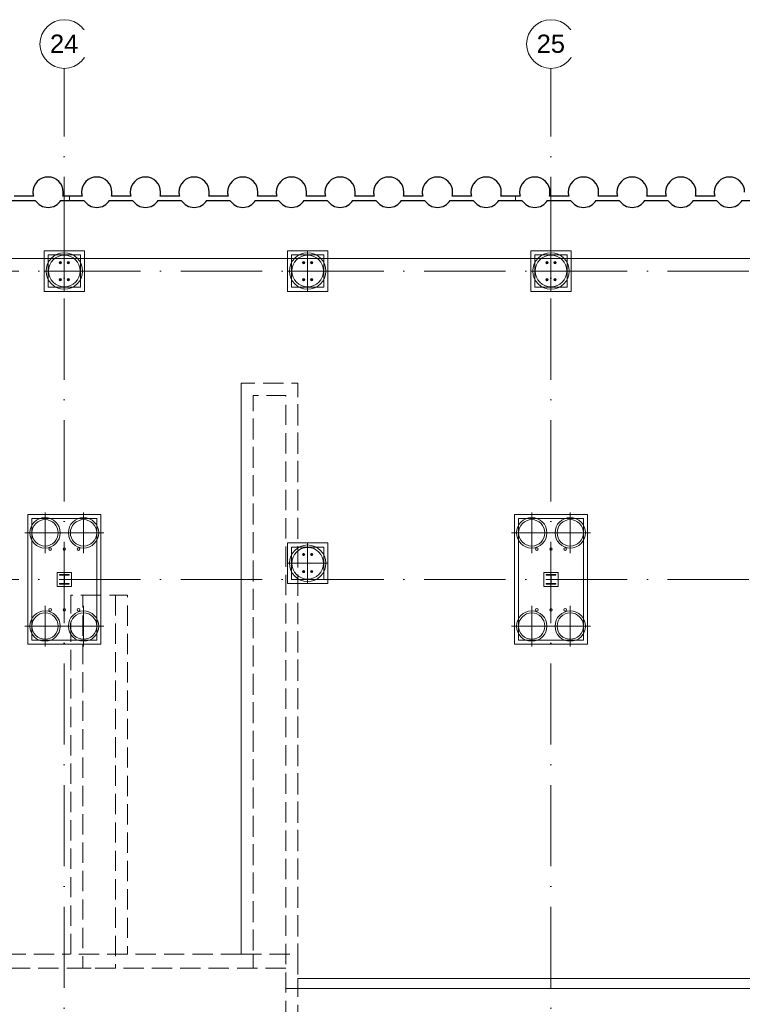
# Model space of a CAD drawing. Header units: millimetres. Extents: x -2694 to 330324, y -17289 to 76899.
# Tile 141 of 142: x 264540 to 282357, y 52102 to 76385. Entities that reach past the tile are written whole.
import ezdxf

# ---------------------------------------------------------------- set-up
doc = ezdxf.new("R2010")
doc.units = ezdxf.units.MM
for name, pattern in [('IMPORT-A_CARA_07', [700, 500, -200]), ('IMPORT-A_CARA_15', [760, 500, -130, 0, -130]), ('Čerchovaná 20mm', [3000, 2000, -500, 0, -500])]:
    doc.linetypes.add(name, pattern=pattern)
for name, color, linetype, lineweight in [('02_0_25386_PODLAHA HALY A ZÁKLADY VESTAVKŮ 4_6_2025_dwg', 8, 'Continuous', 9), ('11542_003_OK-HALA_TaO-1_ET_R01_AciS_2025-04-14_sloupy_dwg', 150, 'Continuous', 9), ('CA_OSY', 5, 'IMPORT-A_CARA_15', 13), ('CA_PODLAHA25', 7, 'Continuous', 13), ('CA_POHHRA18', 9, 'Continuous', 9), ('CA_TEXT35', 62, 'Continuous', 9), ('CA_ZAKLADY25', 7, 'Continuous', 13), ('CA_ZAKLADY5', 1, 'Continuous', 25), ('CA_ZÁKLADY TG', 9, 'Continuous', 25), ('Konstrukční přípoje', 7, 'Continuous', 13), ('SS_HALA_TaO-DODAVKA_STAVEBNI', 140, 'Continuous', 9), ('SS_HALA_TaO-SLOUP', 140, 'Continuous', 9)]:
    doc.layers.add(name, color=color, linetype=linetype, lineweight=lineweight)
doc.styles.add('Arial_1', font='arial.ttf', dxfattribs={"height": 450})

# ---------------------------------------------------------------- blocks, each defined once
blk = doc.blocks.new('02_0_25386_PODLAHA HALY A ZÁKLADY VESTAVKŮ 4_6_2025_dwg_A$Cb66bb888-2769433-BOURÁNÍ STÁVAJÍCÍCH ZÁKLADOVÝCH PRVKŮ')
at = {"layer": 'CA_ZÁKLADY TG', "color": 240, "linetype": 'IMPORT-A_CARA_07', "lineweight": 9, "flags": 128}
for points in [[(80214, 48829), (80214, 34750), (80214, 48829), (81614, 48829), (81614, 34399), (81614, 48829)], [(81314, 33099), (81314, 48529), (80514, 48529), (80514, 34750), (80514, 48529)], [(81314, 34399), (35434, 34399), (35434, 34749), (40834, 34749), (40834, 43599), (42234, 43599), (42234, 34749), (76001, 34749)], [(80214, 34750), (77414, 34750), (76014, 34750), (76014, 43599), (77414, 43599), (77414, 34749)], [(77114, 43599), (77114, 34399), (76314, 34399), (76314, 43599)], [(80214, 34749), (81614, 34749), (81614, 34149), (96764, 34149), (81614, 34149), (96764, 34149), (96764, 41029), (98114, 41029), (98114, 15349), (97814, 15349), (97814, 14999), (97014, 14999), (97014, 15349), (97814, 15349), (97814, 14999), (97014, 14999), (97014, 15349), (96714, 15349), (97014, 15349), (96764, 15349), (98114, 15349), (97014, 15349), (97014, 17899), (97014, 15349)], [(81314, 33899), (96764, 33899), (81614, 33899), (81614, 34149), (81614, 32849), (81614, 32244), (81314, 32244), (81314, 33099), (81614, 33099), (81314, 33099), (81314, 32244), (81614, 32244)]]:
    blk.add_lwpolyline(points, dxfattribs=at)
for points in [[(80514, 34399), (80514, 34749), (80514, 34399), (80514, 34749)], [(81313, 34148), (81314, 34149)]]:
    blk.add_lwpolyline(points, close=True, dxfattribs=at)
blk = doc.blocks.new('02_0_25386_PODLAHA HALY A ZÁKLADY VESTAVKŮ 4_6_2025_dwg-2745952-BOURÁNÍ STÁVAJÍCÍCH ZÁKLADOVÝCH PRVKŮ')
blk.add_blockref('02_0_25386_PODLAHA HALY A ZÁKLADY VESTAVKŮ 4_6_2025_dwg_A$Cb66bb888-2769433-BOURÁNÍ STÁVAJÍCÍCH ZÁKLADOVÝCH PRVKŮ', (2496368, -1778956))
blk = doc.blocks.new('pilota 600 mm - D_750_650-2142282-BOURÁNÍ STÁVAJÍCÍCH ZÁKLADOVÝCH PRVKŮ')
at = {"layer": 'CA_POHHRA18'}
for q in [(0, 500), (-500, 0), (0, -500), (500, 0)]:
    blk.add_line((0, 0), q, dxfattribs=at)
blk = doc.blocks.new('pilota 600 mm - D_750_650-2142283-BOURÁNÍ STÁVAJÍCÍCH ZÁKLADOVÝCH PRVKŮ')
at = {"layer": 'CA_POHHRA18'}
for q in [(0, 500), (-500, 0), (500, 0), (0, -500)]:
    blk.add_line((0, 0), q, dxfattribs=at)
blk = doc.blocks.new('pilota 600 mm - D_900_780-V38-BOURÁNÍ STÁVAJÍCÍCH ZÁKLADOVÝCH PRVKŮ')
at = {"layer": 'CA_POHHRA18'}
for q in [(0, 500), (-500, 0), (0, -500), (500, 0)]:
    blk.add_line((0, 0), q, dxfattribs=at)
blk = doc.blocks.new('pilota 600 mm - D_900_780-2142307-BOURÁNÍ STÁVAJÍCÍCH ZÁKLADOVÝCH PRVKŮ')
at = {"layer": 'CA_POHHRA18'}
for q in [(0, 500), (-500, 0), (0, -500), (500, 0)]:
    blk.add_line((0, 0), q, dxfattribs=at)
blk = doc.blocks.new('11542_003_OK-HALA_TaO-1_ET_R01_AciS_2025-04-14_sloupy_dwg-1858929-BOURÁNÍ STÁVAJÍCÍCH ZÁKLADOVÝCH PRVKŮ')
at = {"layer": '11542_003_OK-HALA_TaO-1_ET_R01_AciS_2025-04-14_sloupy_dwg', "color": 140}
for p, q in [((265520, 62700), (265520, 62683)), ((265760, 62700), (265520, 62700)), ((265520, 62683), (265614, 62683)), ((265635, 62662), (265635, 62498)), ((265645, 62498), (265645, 62662)), ((265666, 62683), (265760, 62683)), ((265760, 62683), (265760, 62700)), ((277520, 62700), (277520, 62683)), ((277760, 62700), (277520, 62700)), ((277520, 62683), (277614, 62683)), ((277635, 62662), (277635, 62498)), ((277645, 62498), (277645, 62662)), ((277666, 62683), (277760, 62683)), ((277760, 62683), (277760, 62700)), ((265614, 62477), (265520, 62477)), ((265520, 62477), (265520, 62460)), ((265520, 62460), (265760, 62460)), ((265760, 62477), (265666, 62477)), ((265760, 62460), (265760, 62477)), ((277614, 62477), (277520, 62477)), ((277520, 62477), (277520, 62460)), ((277520, 62460), (277760, 62460)), ((277760, 62477), (277666, 62477)), ((277760, 62460), (277760, 62477))]:
    blk.add_line(p, q, dxfattribs=at)
for centre, radius, start, end in [((265540, 70395), 13.5, 0, 180), ((265540, 70395), 13.5, 180, 0), ((265740, 70395), 13.5, 0, 180), ((265740, 70395), 13.5, 180, 0), ((271540, 70395), 13.5, 0, 180), ((271540, 70395), 13.5, 180, 0), ((271740, 70395), 13.5, 0, 180), ((271740, 70395), 13.5, 180, 0), ((277540, 70395), 13.5, 0, 180), ((277540, 70395), 13.5, 180, 0), ((277740, 70395), 13.5, 0, 180), ((277740, 70395), 13.5, 180, 0), ((265540, 69975), 13.5, 0, 180), ((265540, 69975), 13.5, 180, 0), ((265740, 69975), 13.5, 0, 180), ((265740, 69975), 13.5, 180, 0), ((271540, 69975), 13.5, 0, 180), ((271540, 69975), 13.5, 180, 0), ((271740, 69975), 13.5, 0, 180), ((271740, 69975), 13.5, 180, 0), ((277540, 69975), 13.5, 0, 180), ((277540, 69975), 13.5, 180, 0), ((277740, 69975), 13.5, 0, 180), ((277740, 69975), 13.5, 180, 0), ((265290, 63330), 32, 0, 180), ((265290, 63330), 32, 180, 0), ((265640, 63330), 32, 0, 180), ((265640, 63330), 32, 180, 0), ((265990, 63330), 32, 0, 180), ((265990, 63330), 32, 180, 0), ((271540, 63195), 13.5, 0, 180), ((271540, 63195), 13.5, 180, 0), ((271740, 63195), 13.5, 0, 180), ((271740, 63195), 13.5, 180, 0), ((277290, 63330), 32, 0, 180), ((277290, 63330), 32, 180, 0), ((277640, 63330), 32, 0, 180), ((277640, 63330), 32, 180, 0), ((277990, 63330), 32, 0, 180), ((277990, 63330), 32, 180, 0), ((265614, 62662), 21, 0, 90), ((265666, 62662), 21, 90, 180), ((271540, 62775), 13.5, 0, 180), ((271540, 62775), 13.5, 180, 0), ((271740, 62775), 13.5, 0, 180), ((271740, 62775), 13.5, 180, 0), ((277614, 62662), 21, 0, 90), ((277666, 62662), 21, 90, 180), ((265614, 62498), 21, 270, 0), ((265666, 62498), 21, 180, 270), ((277614, 62498), 21, 270, 0), ((277666, 62498), 21, 180, 270), ((265290, 61830), 32, 0, 180), ((265290, 61830), 32, 180, 0), ((265640, 61830), 32, 0, 180), ((265640, 61830), 32, 180, 0), ((265990, 61830), 32, 0, 180), ((265990, 61830), 32, 180, 0), ((277290, 61830), 32, 0, 180), ((277290, 61830), 32, 180, 0), ((277640, 61830), 32, 0, 180), ((277640, 61830), 32, 180, 0), ((277990, 61830), 32, 0, 180), ((277990, 61830), 32, 180, 0)]:
    blk.add_arc(centre, radius, start, end, dxfattribs=at)
at = {"layer": 'SS_HALA_TaO-DODAVKA_STAVEBNI'}
for centre, radius, start, end in [((265540, 70395), 13.5, 0, 180), ((265540, 70395), 13.5, 180, 0), ((265740, 70395), 13.5, 0, 180), ((265740, 70395), 13.5, 180, 0), ((271540, 70395), 13.5, 0, 180), ((271540, 70395), 13.5, 180, 0), ((271740, 70395), 13.5, 0, 180), ((271740, 70395), 13.5, 180, 0), ((277540, 70395), 13.5, 0, 180), ((277540, 70395), 13.5, 180, 0), ((277740, 70395), 13.5, 0, 180), ((277740, 70395), 13.5, 180, 0), ((265540, 69975), 13.5, 0, 180), ((265540, 69975), 13.5, 180, 0), ((265740, 69975), 13.5, 0, 180), ((265740, 69975), 13.5, 180, 0), ((271540, 69975), 13.5, 0, 180), ((271540, 69975), 13.5, 180, 0), ((271740, 69975), 13.5, 0, 180), ((271740, 69975), 13.5, 180, 0), ((277540, 69975), 13.5, 0, 180), ((277540, 69975), 13.5, 180, 0), ((277740, 69975), 13.5, 0, 180), ((277740, 69975), 13.5, 180, 0), ((265290, 63330), 32, 0, 180), ((265290, 63330), 32, 180, 0), ((265640, 63330), 32, 0, 180), ((265640, 63330), 32, 180, 0), ((265990, 63330), 32, 0, 180), ((265990, 63330), 32, 180, 0), ((271540, 63195), 13.5, 0, 180), ((271540, 63195), 13.5, 180, 0), ((271740, 63195), 13.5, 0, 180), ((271740, 63195), 13.5, 180, 0), ((277290, 63330), 32, 0, 180), ((277290, 63330), 32, 180, 0), ((277640, 63330), 32, 0, 180), ((277640, 63330), 32, 180, 0), ((277990, 63330), 32, 0, 180), ((277990, 63330), 32, 180, 0), ((271540, 62775), 13.5, 0, 180), ((271540, 62775), 13.5, 180, 0), ((271740, 62775), 13.5, 0, 180), ((271740, 62775), 13.5, 180, 0), ((265290, 61830), 32, 0, 180), ((265290, 61830), 32, 180, 0), ((265640, 61830), 32, 0, 180), ((265640, 61830), 32, 180, 0), ((265990, 61830), 32, 0, 180), ((265990, 61830), 32, 180, 0), ((277290, 61830), 32, 0, 180), ((277290, 61830), 32, 180, 0), ((277640, 61830), 32, 0, 180), ((277640, 61830), 32, 180, 0), ((277990, 61830), 32, 0, 180), ((277990, 61830), 32, 180, 0)]:
    blk.add_arc(centre, radius, start, end, dxfattribs=at)
at = {"layer": 'SS_HALA_TaO-SLOUP'}
for p, q in [((265520, 62700), (265520, 62683)), ((265760, 62700), (265520, 62700)), ((265520, 62683), (265614, 62683)), ((265635, 62662), (265635, 62498)), ((265645, 62498), (265645, 62662)), ((265666, 62683), (265760, 62683)), ((265760, 62683), (265760, 62700)), ((277520, 62700), (277520, 62683)), ((277760, 62700), (277520, 62700)), ((277520, 62683), (277614, 62683)), ((277635, 62662), (277635, 62498)), ((277645, 62498), (277645, 62662)), ((277666, 62683), (277760, 62683)), ((277760, 62683), (277760, 62700)), ((265614, 62477), (265520, 62477)), ((265520, 62477), (265520, 62460)), ((265520, 62460), (265760, 62460)), ((265760, 62477), (265666, 62477)), ((265760, 62460), (265760, 62477)), ((277614, 62477), (277520, 62477)), ((277520, 62477), (277520, 62460)), ((277520, 62460), (277760, 62460)), ((277760, 62477), (277666, 62477)), ((277760, 62460), (277760, 62477))]:
    blk.add_line(p, q, dxfattribs=at)
for centre, start, end in [((265614, 62662), 0, 90), ((265666, 62662), 90, 180), ((277614, 62662), 0, 90), ((277666, 62662), 90, 180), ((265614, 62498), 270, 0), ((265666, 62498), 180, 270), ((277614, 62498), 270, 0), ((277666, 62498), 180, 270)]:
    blk.add_arc(centre, 21, start, end, dxfattribs=at)
blk = doc.blocks.new('M_Šroub HPM-P - 27_P-1869720-BOURÁNÍ STÁVAJÍCÍCH ZÁKLADOVÝCH PRVKŮ')
at = {"layer": 'Konstrukční přípoje'}
for p, q in [((0, 21), (-18, 10)), ((0, 21), (-18, 10)), ((-18, 10), (0, 21)), ((0, 21), (-18, 10)), ((-18, 10), (-18, -10)), ((-18, 10), (-18, -10)), ((-18, -10), (-18, 10)), ((-18, 10), (-18, -10)), ((18, 10), (0, 21)), ((18, 10), (0, 21)), ((0, 21), (18, 10)), ((18, 10), (0, 21)), ((18, -10), (18, 10)), ((18, -10), (18, 10)), ((18, 10), (18, -10)), ((18, -10), (18, 10)), ((-18, -10), (0, -21)), ((-18, -10), (0, -21)), ((0, -21), (-18, -10)), ((-18, -10), (0, -21)), ((0, -21), (18, -10)), ((0, -21), (18, -10)), ((18, -10), (0, -21)), ((0, -21), (18, -10))]:
    blk.add_line(p, q, dxfattribs=at)
for radius, start, end in [(28, 0, 180), (28, 0, 180), (28, 0, 180), (28, 0, 180), (28, 180, 360), (28, 180, 0), (28, 180, 360), (28, 180, 0), (13.5, 0, 180), (13.5, 0, 180), (13.5, 0, 180), (13.5, 0, 180), (13.5, 0, 180), (13.5, 0, 180), (13.5, 180, 360), (13.5, 180, 360), (13.5, 180, 360), (13.5, 180, 360), (13.5, 180, 360), (13.5, 180, 360), (12.5, 0, 180), (12.5, 0, 180), (12.5, 180, 0), (12.5, 180, 360)]:
    blk.add_arc((0, 0), radius, start, end, dxfattribs=at)
blk = doc.blocks.new('M_Šroub HPM-P - 27_P-1869721-BOURÁNÍ STÁVAJÍCÍCH ZÁKLADOVÝCH PRVKŮ')
at = {"layer": 'Konstrukční přípoje'}
for p, q in [((0, 21), (-18, 10)), ((0, 21), (-18, 10)), ((-18, 10), (0, 21)), ((0, 21), (-18, 10)), ((-18, 10), (-18, -10)), ((-18, 10), (-18, -10)), ((-18, -10), (-18, 10)), ((-18, 10), (-18, -10)), ((18, 10), (0, 21)), ((18, 10), (0, 21)), ((0, 21), (18, 10)), ((18, 10), (0, 21)), ((18, -10), (18, 10)), ((18, -10), (18, 10)), ((18, 10), (18, -10)), ((18, -10), (18, 10)), ((-18, -10), (0, -21)), ((-18, -10), (0, -21)), ((0, -21), (-18, -10)), ((-18, -10), (0, -21)), ((0, -21), (18, -10)), ((0, -21), (18, -10)), ((18, -10), (0, -21)), ((0, -21), (18, -10))]:
    blk.add_line(p, q, dxfattribs=at)
for radius, start, end in [(28, 360, 180), (28, 0, 180), (28, 360, 180), (28, 0, 180), (13.5, 0, 180), (13.5, 360, 180), (13.5, 0, 180), (13.5, 0, 180), (13.5, 0, 180), (13.5, 360, 180), (12.5, 0, 180), (12.5, 0, 180), (28, 180, 360), (28, 180, 360), (28, 180, 360), (28, 180, 360), (13.5, 180, 360), (13.5, 180, 360), (13.5, 180, 360), (13.5, 180, 360), (13.5, 180, 360), (13.5, 180, 360), (12.5, 180, 360), (12.5, 180, 360)]:
    blk.add_arc((0, 0), radius, start, end, dxfattribs=at)
blk = doc.blocks.new('Osnova - Bublina osnovy 12mm-4850-BOURÁNÍ STÁVAJÍCÍCH ZÁKLADOVÝCH PRVKŮ')
at = {"layer": 'CA_TEXT35'}
blk.add_circle((0, 0), 6, dxfattribs=at)

msp = doc.modelspace()

# ---------------------------------------------------------------- linework, layer by layer
at = {"layer": 'CA_OSY', "linetype": 'Čerchovaná 20mm', "lineweight": 9}
for p, q in [((265640, -1496.2), (265640, 75184.5)), ((277640, -1496.2), (277640, 75184.5)), ((-1493.6, 70185), (299971.9, 70185)), ((-1493.6, 62579.9), (299971.9, 62579.9))]:
    msp.add_line(p, q, dxfattribs=at)
at = {"layer": 'CA_PODLAHA25'}
msp.add_line((204945, 70495), (289580, 70495), dxfattribs=at)
at = {"layer": 'CA_ZAKLADY25'}
for p, q in [((264357, 71929.5), (264923.1, 71929.5)), ((264877.8, 72033.1), (264402.3, 72033.1)), ((265557, 71929.5), (265768, 71929.5)), ((265768, 72033.1), (265602.3, 72033.1)), ((266077.8, 72033.1), (265768, 72033.1)), ((265768, 72033.1), (265768, 71929.5)), ((265768, 71929.5), (265768, 72033.1)), ((265768, 71929.5), (266123.1, 71929.5)), ((266757, 71929.5), (267323.1, 71929.5)), ((267277.8, 72033.1), (266802.3, 72033.1)), ((267957, 71929.5), (268523.1, 71929.5)), ((268477.8, 72033.1), (268002.3, 72033.1)), ((269157, 71929.5), (269723.1, 71929.5)), ((269677.8, 72033.1), (269202.3, 72033.1)), ((270357, 71929.5), (270923.1, 71929.5)), ((270877.8, 72033.1), (270402.3, 72033.1)), ((271557, 71929.5), (272123.1, 71929.5)), ((272077.8, 72033.1), (271602.3, 72033.1)), ((272757, 71929.5), (273323.1, 71929.5)), ((273277.8, 72033.1), (272802.3, 72033.1)), ((273957, 71929.5), (274523.1, 71929.5)), ((274477.8, 72033.1), (274002.3, 72033.1)), ((275157, 71929.5), (275723.1, 71929.5)), ((275677.8, 72033.1), (275202.3, 72033.1)), ((276357, 71929.5), (276768, 71929.5)), ((276768, 72033.1), (276402.3, 72033.1)), ((276877.8, 72033.1), (276768, 72033.1)), ((276768, 72033.1), (276768, 71929.5)), ((276768, 71929.5), (276768, 72033.1)), ((276768, 71929.5), (276923.1, 71929.5)), ((277557, 71929.5), (278123.1, 71929.5)), ((278077.8, 72033.1), (277602.3, 72033.1)), ((278757, 71929.5), (279323.1, 71929.5)), ((279277.8, 72033.1), (278802.3, 72033.1)), ((279957, 71929.5), (280523.1, 71929.5)), ((280477.8, 72033.1), (280002.3, 72033.1)), ((281157, 71929.5), (281723.1, 71929.5)), ((281677.8, 72033.1), (281202.3, 72033.1)), ((282357, 71929.5), (282923.1, 71929.5)), ((266040, 70585), (265240, 70585)), ((265240, 70585), (265240, 69785)), ((265240, 69785), (265240, 70585)), ((265240, 70585), (266040, 70585)), ((266040, 69785), (266040, 70585)), ((266040, 70585), (266040, 69785)), ((272040, 70585), (271240, 70585)), ((271240, 70585), (271240, 69785)), ((271240, 69785), (271240, 70585)), ((271240, 70585), (272040, 70585)), ((272040, 69785), (272040, 70585)), ((272040, 70585), (272040, 69785)), ((278040, 70585), (277240, 70585)), ((277240, 70585), (277240, 69785)), ((277240, 69785), (277240, 70585)), ((277240, 70585), (278040, 70585)), ((278040, 69785), (278040, 70585)), ((278040, 70585), (278040, 69785)), ((265240, 69785), (266040, 69785)), ((266040, 69785), (265240, 69785)), ((271240, 69785), (272040, 69785)), ((272040, 69785), (271240, 69785)), ((277240, 69785), (278040, 69785)), ((278040, 69785), (277240, 69785)), ((266440, 64080.3), (264840, 64080.3)), ((264840, 64080.3), (264840, 61080.3)), ((264840, 61080.3), (264840, 64080.3)), ((264840, 64080.3), (266440, 64080.3)), ((266440, 61080.3), (266440, 64080.3)), ((266440, 64080.3), (266440, 61080.3)), ((278440, 64080.3), (276840, 64080.3)), ((276840, 64080.3), (276840, 61080.3)), ((276840, 61080.3), (276840, 64080.3)), ((276840, 64080.3), (278440, 64080.3)), ((278440, 61080.3), (278440, 64080.3)), ((278440, 64080.3), (278440, 61080.3)), ((272040, 63379.9), (271240, 63379.9)), ((271240, 63379.9), (271240, 62579.9)), ((271240, 62579.9), (271240, 63379.9)), ((271240, 63379.9), (272040, 63379.9)), ((272040, 62579.9), (272040, 63379.9)), ((272040, 63379.9), (272040, 62579.9)), ((265465, 62755.3), (265815, 62755.3)), ((265465, 62405.3), (265465, 62755.3)), ((265815, 62755.3), (265465, 62755.3)), ((265465, 62755.3), (265465, 62405.3)), ((265815, 62755.3), (265815, 62405.3)), ((265815, 62405.3), (265815, 62755.3)), ((277465, 62755.3), (277815, 62755.3)), ((277465, 62405.3), (277465, 62755.3)), ((277815, 62755.3), (277465, 62755.3)), ((277465, 62755.3), (277465, 62405.3)), ((277815, 62755.3), (277815, 62405.3)), ((277815, 62405.3), (277815, 62755.3)), ((265815, 62405.3), (265465, 62405.3)), ((265465, 62405.3), (265815, 62405.3)), ((271240, 62579.9), (272040, 62579.9)), ((272040, 62579.9), (271240, 62579.9)), ((277815, 62405.3), (277465, 62405.3)), ((277465, 62405.3), (277815, 62405.3)), ((264840, 61080.3), (266440, 61080.3)), ((266440, 61080.3), (264840, 61080.3)), ((276840, 61080.3), (278440, 61080.3)), ((278440, 61080.3), (276840, 61080.3))]:
    msp.add_line(p, q, dxfattribs=at)
at = {"layer": 'CA_ZAKLADY25', "lineweight": 9}
for p, q in [((265140, 69685), (265140, 70685)), ((265140, 70685), (266140, 70685)), ((266140, 70685), (265140, 70685)), ((265140, 70685), (265140, 69685)), ((266140, 70685), (266140, 69685)), ((266140, 69685), (266140, 70685)), ((271140, 69685), (271140, 70685)), ((271140, 70685), (272140, 70685)), ((272140, 70685), (271140, 70685)), ((271140, 70685), (271140, 69685)), ((272140, 70685), (272140, 69685)), ((272140, 69685), (272140, 70685)), ((277140, 69685), (277140, 70685)), ((277140, 70685), (278140, 70685)), ((278140, 70685), (277140, 70685)), ((277140, 70685), (277140, 69685)), ((278140, 70685), (278140, 69685)), ((278140, 69685), (278140, 70685)), ((266140, 69685), (265140, 69685)), ((265140, 69685), (266140, 69685)), ((272140, 69685), (271140, 69685)), ((271140, 69685), (272140, 69685)), ((278140, 69685), (277140, 69685)), ((277140, 69685), (278140, 69685)), ((264740, 60980.3), (264740, 64180.3)), ((264740, 64180.3), (266540, 64180.3)), ((266540, 64180.3), (264740, 64180.3)), ((264740, 64180.3), (264740, 60980.3)), ((266540, 64180.3), (266540, 60980.3)), ((266540, 60980.3), (266540, 64180.3)), ((276740, 60980.3), (276740, 64180.3)), ((276740, 64180.3), (278540, 64180.3)), ((278540, 64180.3), (276740, 64180.3)), ((276740, 64180.3), (276740, 60980.3)), ((278540, 64180.3), (278540, 60980.3)), ((278540, 60980.3), (278540, 64180.3)), ((271140, 62479.9), (271140, 63479.9)), ((271140, 63479.9), (272140, 63479.9)), ((272140, 63479.9), (271140, 63479.9)), ((271140, 63479.9), (271140, 62479.9)), ((272140, 63479.9), (272140, 62479.9)), ((272140, 62479.9), (272140, 63479.9)), ((272140, 62479.9), (271140, 62479.9)), ((271140, 62479.9), (272140, 62479.9)), ((266540, 60980.3), (264740, 60980.3)), ((264740, 60980.3), (266540, 60980.3)), ((278540, 60980.3), (276740, 60980.3)), ((276740, 60980.3), (278540, 60980.3))]:
    msp.add_line(p, q, dxfattribs=at)
at = {"layer": 'CA_ZAKLADY25'}
for centre, start, end in [((265240, 72129.9), 0, 180), ((266440, 72129.9), 0, 180), ((267640, 72129.9), 0, 180), ((268840, 72129.9), 0, 180), ((270040, 72129.9), 0, 180), ((271240, 72129.9), 0, 180), ((272440, 72129.9), 0, 180), ((273640, 72129.9), 0, 180), ((274840, 72129.9), 0, 180), ((276040, 72129.9), 0, 180), ((277240, 72129.9), 0, 180), ((278440, 72129.9), 0, 180), ((279640, 72129.9), 0, 180), ((280840, 72129.9), 0, 180), ((282040, 72129.9), 0, 180), ((265240, 72129.9), 180, 194.96213), ((265240, 72129.9), 345.03787, 360), ((266440, 72129.9), 180, 194.96213), ((266440, 72129.9), 345.03787, 360), ((267640, 72129.9), 180, 194.96213), ((267640, 72129.9), 345.03787, 360), ((268840, 72129.9), 180, 194.96213), ((268840, 72129.9), 345.03787, 0), ((270040, 72129.9), 180, 194.96213), ((270040, 72129.9), 345.03787, 360), ((271240, 72129.9), 180, 194.96213), ((271240, 72129.9), 345.03787, 360), ((272440, 72129.9), 180, 194.96213), ((272440, 72129.9), 345.03787, 360), ((273640, 72129.9), 180, 194.96213), ((273640, 72129.9), 345.03787, 0), ((274840, 72129.9), 180, 194.96213), ((274840, 72129.9), 345.03787, 360), ((276040, 72129.9), 180, 194.96213), ((276040, 72129.9), 345.03787, 360), ((277240, 72129.9), 180, 194.96213), ((277240, 72129.9), 345.03787, 0), ((278440, 72129.9), 180, 194.96213), ((278440, 72129.9), 345.03787, 0), ((279640, 72129.9), 180, 194.96213), ((279640, 72129.9), 345.03787, 0), ((280840, 72129.9), 180, 194.96213), ((280840, 72129.9), 345.03787, 360), ((282040, 72129.9), 180, 194.96213), ((265240, 72129.9), 212.29547, 327.70453), ((266440, 72129.9), 212.29547, 327.70453), ((267640, 72129.9), 212.29547, 327.70453), ((268840, 72129.9), 212.29547, 327.70453), ((270040, 72129.9), 212.29547, 327.70453), ((271240, 72129.9), 212.29547, 327.70453), ((272440, 72129.9), 212.29547, 327.70453), ((273640, 72129.9), 212.29547, 327.70453), ((274840, 72129.9), 212.29547, 327.70453), ((276040, 72129.9), 212.29547, 327.70453), ((277240, 72129.9), 212.29547, 327.70453), ((278440, 72129.9), 212.29547, 327.70453), ((279640, 72129.9), 212.29547, 327.70453), ((280840, 72129.9), 212.29547, 327.70453), ((282040, 72129.9), 212.29547, 327.70453)]:
    msp.add_arc(centre, 375, start, end, dxfattribs=at)
at = {"layer": 'CA_ZAKLADY25', "lineweight": 9}
for centre, radius, start, end in [((265640, 70185), 450, 90, 270), ((265640, 70185), 450, 90, 270), ((265640, 70185), 390, 0, 180), ((265640, 70185), 390, 0, 180), ((265640, 70185), 450, 270, 90), ((265640, 70185), 450, 270, 90), ((271640, 70185), 450, 90, 270), ((271640, 70185), 450, 90, 270), ((271640, 70185), 390, 0, 180), ((271640, 70185), 390, 0, 180), ((271640, 70185), 450, 270, 90), ((271640, 70185), 450, 270, 90), ((277640, 70185), 450, 90, 270), ((277640, 70185), 450, 90, 270), ((277640, 70185), 390, 0, 180), ((277640, 70185), 390, 0, 180), ((277640, 70185), 450, 270, 90), ((277640, 70185), 450, 270, 90), ((265640, 70185), 390, 180, 0), ((265640, 70185), 390, 180, 0), ((271640, 70185), 390, 180, 0), ((271640, 70185), 390, 180, 0), ((277640, 70185), 390, 180, 0), ((277640, 70185), 390, 180, 0), ((265165, 63729.9), 375, 0, 180), ((265165, 63729.9), 375, 0, 180), ((266115, 63729.9), 375, 0, 180), ((266115, 63729.9), 375, 0, 180), ((277165, 63729.9), 375, 0, 180), ((277165, 63729.9), 375, 0, 180), ((278115, 63729.9), 375, 0, 180), ((278115, 63729.9), 375, 0, 180), ((265165, 63729.9), 325, 90, 270), ((265165, 63729.9), 325, 90, 270), ((265165, 63729.9), 325, 270, 90), ((265165, 63729.9), 325, 270, 90), ((266115, 63729.9), 325, 90, 270), ((266115, 63729.9), 325, 90, 270), ((266115, 63729.9), 325, 270, 90), ((266115, 63729.9), 325, 270, 90), ((277165, 63729.9), 325, 90, 270), ((277165, 63729.9), 325, 90, 270), ((277165, 63729.9), 325, 270, 90), ((277165, 63729.9), 325, 270, 90), ((278115, 63729.9), 325, 90, 270), ((278115, 63729.9), 325, 90, 270), ((278115, 63729.9), 325, 270, 90), ((278115, 63729.9), 325, 270, 90), ((265165, 63729.9), 375, 180, 0), ((265165, 63729.9), 375, 180, 0), ((266115, 63729.9), 375, 180, 0), ((266115, 63729.9), 375, 180, 0), ((277165, 63729.9), 375, 180, 0), ((277165, 63729.9), 375, 180, 0), ((278115, 63729.9), 375, 180, 0), ((278115, 63729.9), 375, 180, 0), ((271640, 62979.9), 450, 0, 180), ((271640, 62979.9), 450, 0, 180), ((271640, 62979.9), 390, 90, 270), ((271640, 62979.9), 390, 90, 270), ((271640, 62979.9), 390, 270, 90), ((271640, 62979.9), 390, 270, 90), ((271640, 62979.9), 450, 180, 0), ((271640, 62979.9), 450, 180, 0), ((265165, 61429.9), 375, 0, 180), ((265165, 61429.9), 375, 0, 180), ((265165, 61429.9), 325, 90, 270), ((265165, 61429.9), 325, 90, 270), ((265165, 61429.9), 325, 270, 90), ((265165, 61429.9), 325, 270, 90), ((266115, 61429.9), 375, 0, 180), ((266115, 61429.9), 375, 0, 180), ((266115, 61429.9), 325, 90, 270), ((266115, 61429.9), 325, 90, 270), ((266115, 61429.9), 325, 270, 90), ((266115, 61429.9), 325, 270, 90), ((277165, 61429.9), 375, 0, 180), ((277165, 61429.9), 375, 0, 180), ((277165, 61429.9), 325, 90, 270), ((277165, 61429.9), 325, 90, 270), ((277165, 61429.9), 325, 270, 90), ((277165, 61429.9), 325, 270, 90), ((278115, 61429.9), 375, 0, 180), ((278115, 61429.9), 375, 0, 180), ((278115, 61429.9), 325, 90, 270), ((278115, 61429.9), 325, 90, 270), ((278115, 61429.9), 325, 270, 90), ((278115, 61429.9), 325, 270, 90), ((265165, 61429.9), 375, 180, 0), ((265165, 61429.9), 375, 180, 0), ((266115, 61429.9), 375, 180, 0), ((266115, 61429.9), 375, 180, 0), ((277165, 61429.9), 375, 180, 0), ((277165, 61429.9), 375, 180, 0), ((278115, 61429.9), 375, 180, 0), ((278115, 61429.9), 375, 180, 0)]:
    msp.add_arc(centre, radius, start, end, dxfattribs=at)
at = {"layer": 'CA_ZAKLADY5'}
for p, q in [((264357, 71929.5), (264923.1, 71929.5)), ((264877.8, 72033.1), (264402.3, 72033.1)), ((265557, 71929.5), (266123.1, 71929.5)), ((266077.8, 72033.1), (265602.3, 72033.1)), ((266757, 71929.5), (267323.1, 71929.5)), ((267277.8, 72033.1), (266802.3, 72033.1)), ((267957, 71929.5), (268523.1, 71929.5)), ((268477.8, 72033.1), (268002.3, 72033.1)), ((269157, 71929.5), (269723.1, 71929.5)), ((269677.8, 72033.1), (269202.3, 72033.1)), ((270357, 71929.5), (270923.1, 71929.5)), ((270877.8, 72033.1), (270402.3, 72033.1)), ((271557, 71929.5), (272123.1, 71929.5)), ((272077.8, 72033.1), (271602.3, 72033.1)), ((272757, 71929.5), (273323.1, 71929.5)), ((273277.8, 72033.1), (272802.3, 72033.1)), ((273957, 71929.5), (274523.1, 71929.5)), ((274477.8, 72033.1), (274002.3, 72033.1)), ((275157, 71929.5), (275723.1, 71929.5)), ((275677.8, 72033.1), (275202.3, 72033.1)), ((276357, 71929.5), (276923.1, 71929.5)), ((276877.8, 72033.1), (276402.3, 72033.1)), ((277557, 71929.5), (278123.1, 71929.5)), ((278077.8, 72033.1), (277602.3, 72033.1)), ((278757, 71929.5), (279323.1, 71929.5)), ((279277.8, 72033.1), (278802.3, 72033.1)), ((279957, 71929.5), (280523.1, 71929.5)), ((280477.8, 72033.1), (280002.3, 72033.1)), ((281157, 71929.5), (281723.1, 71929.5)), ((281677.8, 72033.1), (281202.3, 72033.1)), ((282357, 71929.5), (282923.1, 71929.5))]:
    msp.add_line(p, q, dxfattribs=at)
for centre, start, end in [((265240, 72129.9), 0, 180), ((266440, 72129.9), 0, 180), ((267640, 72129.9), 0, 180), ((268840, 72129.9), 0, 180), ((270040, 72129.9), 0, 180), ((271240, 72129.9), 0, 180), ((272440, 72129.9), 0, 180), ((273640, 72129.9), 0, 180), ((274840, 72129.9), 0, 180), ((276040, 72129.9), 0, 180), ((277240, 72129.9), 0, 180), ((278440, 72129.9), 0, 180), ((279640, 72129.9), 0, 180), ((280840, 72129.9), 0, 180), ((282040, 72129.9), 0, 180), ((265240, 72129.9), 180, 194.96213), ((265240, 72129.9), 345.03787, 0), ((266440, 72129.9), 180, 194.96213), ((266440, 72129.9), 345.03787, 0), ((267640, 72129.9), 180, 194.96213), ((267640, 72129.9), 345.03787, 0), ((268840, 72129.9), 180, 194.96213), ((268840, 72129.9), 345.03787, 0), ((270040, 72129.9), 180, 194.96213), ((270040, 72129.9), 345.03787, 0), ((271240, 72129.9), 180, 194.96213), ((271240, 72129.9), 345.03787, 0), ((272440, 72129.9), 180, 194.96213), ((272440, 72129.9), 345.03787, 0), ((273640, 72129.9), 180, 194.96213), ((273640, 72129.9), 345.03787, 0), ((274840, 72129.9), 180, 194.96213), ((274840, 72129.9), 345.03787, 0), ((276040, 72129.9), 180, 194.96213), ((276040, 72129.9), 345.03787, 0), ((277240, 72129.9), 180, 194.96213), ((277240, 72129.9), 345.03787, 0), ((278440, 72129.9), 180, 194.96213), ((278440, 72129.9), 345.03787, 0), ((279640, 72129.9), 180, 194.96213), ((279640, 72129.9), 345.03787, 0), ((280840, 72129.9), 180, 194.96213), ((280840, 72129.9), 345.03787, 0), ((282040, 72129.9), 180, 194.96213), ((265240, 72129.9), 212.29547, 327.70453), ((266440, 72129.9), 212.29547, 327.70453), ((267640, 72129.9), 212.29547, 327.70453), ((268840, 72129.9), 212.29547, 327.70453), ((270040, 72129.9), 212.29547, 327.70453), ((271240, 72129.9), 212.29547, 327.70453), ((272440, 72129.9), 212.29547, 327.70453), ((273640, 72129.9), 212.29547, 327.70453), ((274840, 72129.9), 212.29547, 327.70453), ((276040, 72129.9), 212.29547, 327.70453), ((277240, 72129.9), 212.29547, 327.70453), ((278440, 72129.9), 212.29547, 327.70453), ((279640, 72129.9), 212.29547, 327.70453), ((280840, 72129.9), 212.29547, 327.70453), ((282040, 72129.9), 212.29547, 327.70453)]:
    msp.add_arc(centre, 375, start, end, dxfattribs=at)

# ---------------------------------------------------------------- block references
at = {"layer": '02_0_25386_PODLAHA HALY A ZÁKLADY VESTAVKŮ 4_6_2025_dwg', "color": 240, "linetype": 'IMPORT-A_CARA_07'}
msp.add_blockref('02_0_25386_PODLAHA HALY A ZÁKLADY VESTAVKŮ 4_6_2025_dwg-2745952-BOURÁNÍ STÁVAJÍCÍCH ZÁKLADOVÝCH PRVKŮ', (-2306582.6, 1797547.1), dxfattribs=at)
at = {"layer": '11542_003_OK-HALA_TaO-1_ET_R01_AciS_2025-04-14_sloupy_dwg', "color": 140}
msp.add_blockref('11542_003_OK-HALA_TaO-1_ET_R01_AciS_2025-04-14_sloupy_dwg-1858929-BOURÁNÍ STÁVAJÍCÍCH ZÁKLADOVÝCH PRVKŮ', (0, 0), dxfattribs=at)
at = {"layer": 'CA_POHHRA18'}
for name, p, rotation in [('pilota 600 mm - D_900_780-2142307-BOURÁNÍ STÁVAJÍCÍCH ZÁKLADOVÝCH PRVKŮ', (265640, 70185), 270.000000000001), ('pilota 600 mm - D_900_780-2142307-BOURÁNÍ STÁVAJÍCÍCH ZÁKLADOVÝCH PRVKŮ', (271640, 70185), 270.000000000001), ('pilota 600 mm - D_900_780-2142307-BOURÁNÍ STÁVAJÍCÍCH ZÁKLADOVÝCH PRVKŮ', (277640, 70185), 270.000000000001), ('pilota 600 mm - D_750_650-2142283-BOURÁNÍ STÁVAJÍCÍCH ZÁKLADOVÝCH PRVKŮ', (266115, 63729.9), 180), ('pilota 600 mm - D_750_650-2142283-BOURÁNÍ STÁVAJÍCÍCH ZÁKLADOVÝCH PRVKŮ', (278115, 63729.9), 180), ('pilota 600 mm - D_900_780-V38-BOURÁNÍ STÁVAJÍCÍCH ZÁKLADOVÝCH PRVKŮ', (271640, 62979.9), 180), ('pilota 600 mm - D_750_650-2142282-BOURÁNÍ STÁVAJÍCÍCH ZÁKLADOVÝCH PRVKŮ', (266115, 61429.9), 180), ('pilota 600 mm - D_750_650-2142282-BOURÁNÍ STÁVAJÍCÍCH ZÁKLADOVÝCH PRVKŮ', (278115, 61429.9), 180)]:
    msp.add_blockref(name, p, dxfattribs=dict(at, rotation=rotation))
for name, p in [('pilota 600 mm - D_750_650-2142282-BOURÁNÍ STÁVAJÍCÍCH ZÁKLADOVÝCH PRVKŮ', (265165, 63729.9)), ('pilota 600 mm - D_750_650-2142282-BOURÁNÍ STÁVAJÍCÍCH ZÁKLADOVÝCH PRVKŮ', (277165, 63729.9)), ('pilota 600 mm - D_750_650-2142283-BOURÁNÍ STÁVAJÍCÍCH ZÁKLADOVÝCH PRVKŮ', (265165, 61429.9)), ('pilota 600 mm - D_750_650-2142283-BOURÁNÍ STÁVAJÍCÍCH ZÁKLADOVÝCH PRVKŮ', (277165, 61429.9))]:
    msp.add_blockref(name, p, dxfattribs=at)
at = {"layer": 'CA_TEXT35', "xscale": 99.99999999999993, "yscale": 99.99999999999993, "zscale": 99.99999999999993}
for p in [(265640, 75784.5), (277640, 75784.5)]:
    msp.add_blockref('Osnova - Bublina osnovy 12mm-4850-BOURÁNÍ STÁVAJÍCÍCH ZÁKLADOVÝCH PRVKŮ', p, dxfattribs=at)
at = {"layer": 'Konstrukční přípoje', "rotation": 180}
for name, p in [('M_Šroub HPM-P - 27_P-1869720-BOURÁNÍ STÁVAJÍCÍCH ZÁKLADOVÝCH PRVKŮ', (265540, 70395.6)), ('M_Šroub HPM-P - 27_P-1869720-BOURÁNÍ STÁVAJÍCÍCH ZÁKLADOVÝCH PRVKŮ', (271540, 70395.6)), ('M_Šroub HPM-P - 27_P-1869720-BOURÁNÍ STÁVAJÍCÍCH ZÁKLADOVÝCH PRVKŮ', (277540, 70395.6)), ('M_Šroub HPM-P - 27_P-1869721-BOURÁNÍ STÁVAJÍCÍCH ZÁKLADOVÝCH PRVKŮ', (265540, 69975.6)), ('M_Šroub HPM-P - 27_P-1869721-BOURÁNÍ STÁVAJÍCÍCH ZÁKLADOVÝCH PRVKŮ', (271540, 69975.6)), ('M_Šroub HPM-P - 27_P-1869721-BOURÁNÍ STÁVAJÍCÍCH ZÁKLADOVÝCH PRVKŮ', (277540, 69975.6)), ('M_Šroub HPM-P - 27_P-1869720-BOURÁNÍ STÁVAJÍCÍCH ZÁKLADOVÝCH PRVKŮ', (271540, 63195.6)), ('M_Šroub HPM-P - 27_P-1869721-BOURÁNÍ STÁVAJÍCÍCH ZÁKLADOVÝCH PRVKŮ', (271540, 62775.6))]:
    msp.add_blockref(name, p, dxfattribs=at)
at = {"layer": 'Konstrukční přípoje'}
for name, p in [('M_Šroub HPM-P - 27_P-1869721-BOURÁNÍ STÁVAJÍCÍCH ZÁKLADOVÝCH PRVKŮ', (265740, 70395.6)), ('M_Šroub HPM-P - 27_P-1869721-BOURÁNÍ STÁVAJÍCÍCH ZÁKLADOVÝCH PRVKŮ', (271740, 70395.6)), ('M_Šroub HPM-P - 27_P-1869721-BOURÁNÍ STÁVAJÍCÍCH ZÁKLADOVÝCH PRVKŮ', (277740, 70395.6)), ('M_Šroub HPM-P - 27_P-1869720-BOURÁNÍ STÁVAJÍCÍCH ZÁKLADOVÝCH PRVKŮ', (265740, 69975.6)), ('M_Šroub HPM-P - 27_P-1869720-BOURÁNÍ STÁVAJÍCÍCH ZÁKLADOVÝCH PRVKŮ', (271740, 69975.6)), ('M_Šroub HPM-P - 27_P-1869720-BOURÁNÍ STÁVAJÍCÍCH ZÁKLADOVÝCH PRVKŮ', (277740, 69975.6)), ('M_Šroub HPM-P - 27_P-1869721-BOURÁNÍ STÁVAJÍCÍCH ZÁKLADOVÝCH PRVKŮ', (271740, 63195.6)), ('M_Šroub HPM-P - 27_P-1869720-BOURÁNÍ STÁVAJÍCÍCH ZÁKLADOVÝCH PRVKŮ', (271740, 62775.6))]:
    msp.add_blockref(name, p, dxfattribs=at)

# ---------------------------------------------------------------- next in the draw order: texts
at = {"layer": 'CA_TEXT35', "char_height": 450, "width": 849.789, "attachment_point": 1, "style": 'Arial_1', "bg_fill": 3, "box_fill_scale": 1.25, "bg_fill_color": 256, "bg_fill_true_color": 13158600, "bg_fill_transparency": 0}
for s, insert in [('24', (265285.9, 76017.1)), ('25', (277285.9, 76017.1))]:
    msp.add_mtext(s, dxfattribs=dict(at, insert=insert))

doc.saveas('drawing.dxf')
